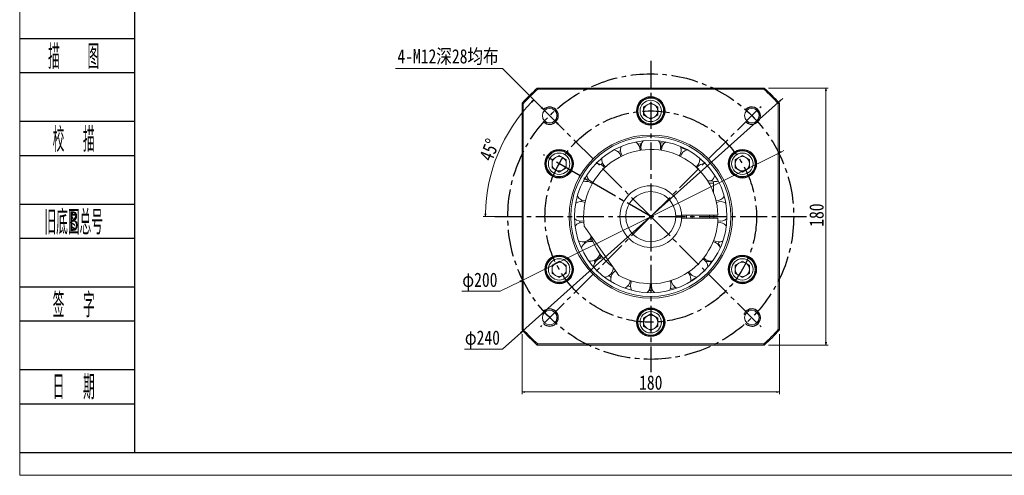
# Model space of a CAD drawing. Header units: millimetres. Extents: x -76 to 1281, y -48 to 907.
# Tile 1 of 5: x -70 to 619, y -48 to 271. Entities that reach past the tile are written whole.
import ezdxf
from ezdxf.enums import TextEntityAlignment as Align

# ---------------------------------------------------------------- set-up
doc = ezdxf.new("R2010")
doc.units = ezdxf.units.MM
doc.linetypes.add('CENTER2', pattern=[28.575, 19.05, -3.175, 3.175, -3.175])
for name, color, linetype in [('2细线层', 4, 'Continuous'), ('3中心线层', 1, 'CENTER2'), ('6文字层', 3, 'Continuous')]:
    doc.layers.add(name, color=color, linetype=linetype)
doc.layers.add('图框_外框线', color=7, linetype='Continuous', lineweight=18)
doc.layers.add('尺寸线层', color=3, linetype='Continuous', lineweight=18)
doc.styles.add('PC_TEXTSTYLE', font='ISOCP.SHX', dxfattribs={"width": 0.707, "bigfont": 'GBCBIG.SHX'})
doc.styles.get("Standard").update_dxf_attribs({"font": 'SimSun.ttf'})
doc.styles.add('宋体', font='SimSun.ttf', dxfattribs={"width": 0.8})
doc.dimstyles.new('A水平标注', dxfattribs={"dimtxt": 3.5, "dimasz": 2, "dimexe": 1.5, "dimexo": 3, "dimgap": 1.1, "dimtad": 1, "dimtoh": 1, "dimdec": 1, "dimdsep": 46, "dimtxsty": '宋体', "dimblk": 'OPEN', "dimcen": 3, "dimclrd": 3, "dimclre": 3, "dimclrt": 6, "dimadec": 0, "dimazin": 0, "dimtm": 1e-09, "dimtfac": 1, "dimtdec": 1, "dimtix": 1, "dimtmove": 0, "dimatfit": 3, "dimldrblk": 'OPEN', "dimfxl": 0, "dimlwd": 13, "dimlwe": 13, "dimarcsym": 0})
doc.dimstyles.new('A水平标注$0', dxfattribs={"dimtxt": 3.5, "dimasz": 2, "dimexe": 1.5, "dimexo": 3, "dimgap": 1.1, "dimtad": 1, "dimtoh": 1, "dimdec": 4, "dimdsep": 46, "dimtxsty": '宋体', "dimblk": 'OPEN', "dimcen": 3, "dimclrd": 3, "dimclre": 3, "dimclrt": 6, "dimadec": 0, "dimazin": 0, "dimtm": 1e-09, "dimtfac": 1, "dimtdec": 4, "dimtix": 1, "dimtmove": 0, "dimatfit": 3, "dimldrblk": 'OPEN', "dimfxl": 0, "dimlwd": 13, "dimlwe": 13, "dimarcsym": 0})
doc.dimstyles.new('D直径标注φ25', dxfattribs={"dimtxt": 3.5, "dimasz": 2, "dimexe": 1, "dimexo": 3, "dimtad": 1, "dimtoh": 1, "dimdec": 1, "dimdsep": 46, "dimtxsty": '宋体', "dimblk": 'OPEN', "dimcen": 3, "dimclrd": 3, "dimclre": 3, "dimclrt": 130, "dimadec": 0, "dimazin": 0, "dimtm": 1e-09, "dimtfac": 1, "dimtdec": 1, "dimtmove": 0, "dimatfit": 0, "dimldrblk": 'OPEN', "dimfxl": 0, "dimlwd": 13, "dimlwe": 13, "dimarcsym": 0})
doc.dimstyles.new('螺孔(M8-7H)', dxfattribs={"dimtxt": 3.5, "dimasz": 2, "dimexe": 1.25, "dimexo": 3, "dimtad": 1, "dimtoh": 1, "dimdec": 4, "dimdsep": 46, "dimtxsty": '宋体', "dimblk": 'OPEN', "dimcen": 3, "dimclrd": 3, "dimclre": 3, "dimclrt": 2, "dimadec": 0, "dimazin": 0, "dimtm": 1e-09, "dimtfac": 1, "dimtdec": 4, "dimtmove": 0, "dimatfit": 3, "dimldrblk": 'OPEN', "dimfxl": 0, "dimlwd": 9, "dimlwe": 9, "dimarcsym": 0})

# ---------------------------------------------------------------- blocks, each defined once
blk = doc.blocks.new('_Open')
at = {"color": 0, "linetype": 'ByBlock', "lineweight": -2}
for p, q in [((-1, 0.17), (0, 0)), ((-1, -0.17), (0, 0)), ((0, 0), (-1, 0))]:
    blk.add_line(p, q, dxfattribs=at)
blk = doc.blocks.new('*D21')
at = {"layer": 'Defpoints', "color": 0, "transparency": 16777216}
for p in [(281.3, 53.65), (461.3, 53.65), (461.3, 10.19)]:
    blk.add_point(p, dxfattribs=at)
at = {"layer": '尺寸线层', "color": 3, "lineweight": 13, "transparency": 16777216}
for p, q in [((281.3, 50.65), (281.3, 8.69)), ((461.3, 50.65), (461.3, 8.69)), ((283.3, 10.19), (459.3, 10.19))]:
    blk.add_line(p, q, dxfattribs=at)
at = {"layer": '尺寸线层', "color": 3, "lineweight": 13, "transparency": 16777216, "xscale": 2, "yscale": 2, "zscale": 2, "rotation": 180}
blk.add_blockref('_Open', (281.3, 10.19), dxfattribs=at)
at = {"layer": '尺寸线层', "color": 3, "lineweight": 13, "transparency": 16777216, "xscale": 2, "yscale": 2, "zscale": 2}
blk.add_blockref('_Open', (461.3, 10.19), dxfattribs=at)
at = {"layer": '尺寸线层', "color": 6, "transparency": 16777216, "insert": (371.3, 16.69), "char_height": 10, "attachment_point": 5, "style": '宋体'}
blk.add_mtext('180', dxfattribs=at)
blk = doc.blocks.new('*D22')
at = {"layer": 'Defpoints', "color": 0, "transparency": 16777216}
for p in [(450.67, 223.02), (493.82, 223.02), (450.67, 43.02)]:
    blk.add_point(p, dxfattribs=at)
at = {"layer": '尺寸线层', "color": 3, "lineweight": 13, "transparency": 16777216}
for p, q in [((453.67, 223.02), (495.32, 223.02)), ((493.82, 45.02), (493.82, 221.02)), ((453.67, 43.02), (495.32, 43.02))]:
    blk.add_line(p, q, dxfattribs=at)
at = {"layer": '尺寸线层', "color": 3, "lineweight": 13, "transparency": 16777216, "xscale": 2, "yscale": 2, "zscale": 2}
for p, rotation in [((493.82, 223.02), 90), ((493.82, 43.02), 270)]:
    blk.add_blockref('_Open', p, dxfattribs=dict(at, rotation=rotation))
at = {"layer": '尺寸线层', "color": 6, "transparency": 16777216, "insert": (487.32, 134.07), "char_height": 10, "attachment_point": 5, "rotation": 90, "style": '宋体'}
blk.add_mtext('180', dxfattribs=at)
blk = doc.blocks.new('*D23')
at = {"layer": 'Defpoints', "color": 0, "transparency": 16777216}
for p in [(296.34, 207.98), (304.83, 199.49)]:
    blk.add_point(p, dxfattribs=at)
at = {"layer": '尺寸线层', "color": 3, "lineweight": 9, "transparency": 16777216}
for p, q in [((192.77, 236.66), (267.66, 236.66)), ((267.66, 236.66), (294.93, 209.39)), ((304.83, 199.49), (296.34, 207.98)), ((306.24, 198.08), (307.66, 196.66))]:
    blk.add_line(p, q, dxfattribs=at)
at = {"layer": '尺寸线层', "color": 3, "lineweight": 9, "transparency": 16777216, "xscale": 2, "yscale": 2, "zscale": 2}
for p, rotation in [((296.34, 207.98), 314.9999999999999), ((304.83, 199.49), 134.9999999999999)]:
    blk.add_blockref('_Open', p, dxfattribs=dict(at, rotation=rotation))
at = {"layer": '尺寸线层', "color": 2, "transparency": 16777216, "insert": (229.46, 244.76), "char_height": 10, "attachment_point": 5, "style": '宋体'}
blk.add_mtext('4-M12深28均布', dxfattribs=at)
blk = doc.blocks.new('*D24')
at = {"layer": 'Defpoints', "color": 0, "transparency": 16777216}
for p in [(293.87, 210.45), (271.12, 190.86), (265.3, 133.02), (371.3, 133.02), (477.3, 133.02)]:
    blk.add_point(p, dxfattribs=at)
at = {"layer": '尺寸线层', "color": 3, "lineweight": 13, "transparency": 16777216}
for p, q in [((291.75, 212.57), (288.44, 215.88)), ((262.3, 133.02), (254.13, 133.02))]:
    blk.add_line(p, q, dxfattribs=at)
blk.add_arc((371.3, 133.02), 115.67, 135.99069, 179.00931, dxfattribs=at)
at = {"layer": '尺寸线层', "color": 3, "lineweight": 13, "transparency": 16777216, "xscale": 2, "yscale": 2, "zscale": 2}
for p, rotation in [((289.51, 214.81), 45.49534284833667), ((255.63, 133.02), 269.5046571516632)]:
    blk.add_blockref('_Open', p, dxfattribs=dict(at, rotation=rotation))
at = {"layer": '尺寸线层', "color": 6, "transparency": 16777216, "insert": (258.43, 179.78), "char_height": 10, "attachment_point": 5, "rotation": 67.5, "style": '宋体'}
blk.add_mtext('45°', dxfattribs=at)
blk = doc.blocks.new('*D25')
at = {"layer": 'Defpoints', "color": 0, "transparency": 16777216}
for p in [(460.69, 213.08), (281.9, 52.97)]:
    blk.add_point(p, dxfattribs=at)
at = {"layer": '尺寸线层', "color": 3, "lineweight": 13, "transparency": 16777216}
for p, q in [((462.18, 214.41), (463.67, 215.75)), ((460.69, 213.08), (281.9, 52.97)), ((280.41, 51.63), (267.64, 40.19)), ((267.64, 40.19), (240.89, 40.19))]:
    blk.add_line(p, q, dxfattribs=at)
at = {"layer": '尺寸线层', "color": 3, "lineweight": 13, "transparency": 16777216, "xscale": 2, "yscale": 2, "zscale": 2}
for p, rotation in [((460.69, 213.08), 221.8464809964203), ((281.9, 52.97), 41.84648099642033)]:
    blk.add_blockref('_Open', p, dxfattribs=dict(at, rotation=rotation))
at = {"layer": '尺寸线层', "color": 130, "transparency": 16777216, "insert": (253.51, 46.91), "char_height": 10, "attachment_point": 5, "style": '宋体'}
blk.add_mtext('φ240', dxfattribs=at)
blk = doc.blocks.new('*D26')
at = {"layer": 'Defpoints', "color": 0, "transparency": 16777216}
for p in [(460.87, 177.49), (281.73, 88.56)]:
    blk.add_point(p, dxfattribs=at)
at = {"layer": '尺寸线层', "color": 3, "lineweight": 13, "transparency": 16777216}
for p, q in [((462.66, 178.38), (464.45, 179.26)), ((460.87, 177.49), (281.73, 88.56)), ((279.93, 87.67), (265.87, 80.69)), ((265.87, 80.69), (239.12, 80.69))]:
    blk.add_line(p, q, dxfattribs=at)
at = {"layer": '尺寸线层', "color": 3, "lineweight": 13, "transparency": 16777216, "xscale": 2, "yscale": 2, "zscale": 2}
for p, rotation in [((460.87, 177.49), 206.3992292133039), ((281.73, 88.56), 26.39922921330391)]:
    blk.add_blockref('_Open', p, dxfattribs=dict(at, rotation=rotation))
at = {"layer": '尺寸线层', "color": 130, "transparency": 16777216, "insert": (251.75, 87.41), "char_height": 10, "attachment_point": 5, "style": '宋体'}
blk.add_mtext('φ200', dxfattribs=at)

msp = doc.modelspace()

# ---------------------------------------------------------------- linework, layer by layer
at = {"color": 7, "linetype": 'Continuous', "lineweight": 15}
for p, q in [((291.92432, 223.02356), (450.6694, 223.02356)), ((450.36645, 222.22356), (292.22727, 222.22356)), ((281.29686, 53.65102), (281.29686, 212.3961)), ((282.09686, 212.09315), (282.09686, 53.95397)), ((361.80133, 208.0421), (362.36001, 208.08783)), ((366.29686, 209.91031), (371.29686, 212.79706)), ((366.29686, 204.1368), (366.29686, 209.91031)), ((371.29686, 212.79706), (376.29686, 209.91031)), ((376.29686, 209.91031), (376.29686, 204.1368)), ((460.49686, 53.95397), (460.49686, 212.09315)), ((461.29686, 212.3961), (461.29686, 53.65102)), ((361.77869, 206.24448), (362.32686, 206.28934)), ((371.29686, 201.25005), (366.29686, 204.1368)), ((376.29686, 204.1368), (371.29686, 201.25005)), ((348.39389, 178.44878), (350.05818, 179.32948)), ((363.79967, 179.40885), (363.80254, 179.60773)), ((302.21098, 172.91031), (307.21098, 175.79706)), ((302.21098, 167.1368), (302.21098, 172.91031)), ((307.21098, 175.79706), (312.21098, 172.91031)), ((312.21098, 172.91031), (312.21098, 167.1368)), ((405.63371, 173.3027), (405.61176, 173.85163)), ((429.94895, 177.87699), (430.26189, 177.4247)), ((429.94895, 177.87699), (430.26189, 177.4247)), ((430.38274, 172.91031), (435.38274, 175.79706)), ((430.38274, 167.1368), (430.38274, 172.91031)), ((431.51706, 178.7562), (431.836, 178.29523)), ((431.51706, 178.7562), (431.836, 178.29523)), ((435.38274, 175.79706), (440.38274, 172.91031)), ((440.38274, 172.91031), (440.38274, 167.1368)), ((307.21098, 164.25005), (302.21098, 167.1368)), ((312.21098, 167.1368), (307.21098, 164.25005)), ((336.51173, 169.43386), (337.56782, 170.47638)), ((435.38274, 164.25005), (430.38274, 167.1368)), ((440.38274, 167.1368), (435.38274, 164.25005)), ((301.58113, 162.30946), (301.82087, 162.81615)), ((301.58113, 162.30946), (301.82087, 162.81615)), ((303.1266, 161.39104), (303.36182, 161.8882)), ((303.1266, 161.39104), (303.36182, 161.8882)), ((327.71478, 157.46965), (328.31558, 158.56297)), ((411.09636, 158.02356), (413.79686, 158.02356)), ((415.29686, 156.52356), (412.00005, 156.52356)), ((415.29686, 156.52356), (415.29686, 149.54627)), ((422.12729, 146.64353), (422.8129, 146.82724)), ((322.67383, 143.54164), (322.91555, 144.6486)), ((389.18987, 133.52356), (392.89107, 133.52356)), ((392.89107, 132.52356), (389.18987, 132.52356)), ((392.27304, 133.50662), (392.27304, 132.52356)), ((393.27412, 134.02356), (417.48603, 134.02356)), ((393.27412, 132.02356), (417.48603, 132.02356)), ((396.29686, 132.02356), (396.29686, 134.02356)), ((400.29686, 134.02356), (400.29686, 132.02356)), ((412.29686, 134.02356), (412.29686, 132.02356)), ((415.46353, 133.02356), (415.4522, 134.02356)), ((415.4522, 132.02356), (415.46353, 133.02356)), ((321.77274, 128.75442), (321.69316, 129.8633)), ((347.93199, 93.16728), (325.85295, 124.69942)), ((325.11742, 114.23421), (324.69399, 115.36315)), ((327.91109, 115.83481), (328.06607, 115.44866)), ((334.46116, 104.37205), (334.71808, 104.04475)), ((439.46712, 104.65607), (439.23189, 104.15891)), ((439.46712, 104.65607), (439.23189, 104.15891)), ((441.01259, 103.73765), (440.77285, 103.23096)), ((441.01259, 103.73765), (440.77285, 103.23096)), ((302.21098, 98.91031), (307.21098, 101.79706)), ((302.21098, 93.1368), (302.21098, 98.91031)), ((307.21098, 101.79706), (312.21098, 98.91031)), ((312.21098, 98.91031), (312.21098, 93.1368)), ((332.49158, 101.20883), (331.63679, 102.34222)), ((430.38274, 98.91031), (435.38274, 101.79706)), ((430.38274, 93.1368), (430.38274, 98.91031)), ((435.38274, 101.79706), (440.38274, 98.91031)), ((440.38274, 98.91031), (440.38274, 93.1368)), ((307.21098, 90.25005), (302.21098, 93.1368)), ((312.21098, 93.1368), (307.21098, 90.25005)), ((343.45843, 90.69977), (342.11979, 91.68242)), ((435.38274, 90.25005), (430.38274, 93.1368)), ((440.38274, 93.1368), (435.38274, 90.25005)), ((311.07666, 87.29091), (310.75772, 87.75188)), ((311.07666, 87.29091), (310.75772, 87.75188)), ((312.64477, 88.17012), (312.33183, 88.62241)), ((312.64477, 88.17012), (312.33183, 88.62241)), ((357.24194, 83.73474), (355.20963, 84.45209)), ((366.29686, 61.91031), (371.29686, 64.79706)), ((371.29686, 64.79706), (376.29686, 61.91031)), ((366.29686, 56.1368), (366.29686, 61.91031)), ((371.29686, 53.25005), (366.29686, 56.1368)), ((376.29686, 56.1368), (371.29686, 53.25005)), ((376.29686, 61.91031), (376.29686, 56.1368)), ((380.79239, 58.00501), (380.23371, 57.95928)), ((380.79239, 58.00501), (380.23371, 57.95928)), ((380.81503, 59.80264), (380.26686, 59.75777)), ((380.81503, 59.80264), (380.26686, 59.75777)), ((450.6694, 43.02356), (291.92432, 43.02356)), ((292.22727, 43.82356), (450.36645, 43.82356))]:
    msp.add_line(p, q, dxfattribs=at)
for points in [[(362.4297, 183.72985), (364.46849, 184.13225), (364.86452, 184.20063)], [(377.48443, 184.77014), (379.27184, 184.60126), (380.7505, 184.41416)], [(377.80359, 179.55363), (378.04832, 180.47609), (378.17186, 181.77356)], [(392.30456, 181.39587), (393.60489, 180.86995), (396.21206, 179.68863)], [(405.61638, 173.79053), (406.3004, 173.24218), (406.67741, 172.93171)], [(392.29091, 132.52356), (392.29686, 133.02356), (392.29091, 133.52356)], [(325.96987, 115.66242), (324.90458, 114.88955), (324.87696, 114.86549)], [(415.36931, 116.2682), (415.02704, 115.39422), (415.01266, 115.35858)], [(419.6034, 111.84297), (420.14419, 111.65888), (420.16252, 111.65554)], [(421.6001, 115.30272), (421.23417, 115.48977), (420.82933, 115.59944)], [(332.03967, 101.79998), (333.07025, 102.18352), (333.59818, 102.4498)], [(403.27284, 90.51472), (400.22614, 88.53585), (399.22668, 87.95043)], [(370.90605, 84.81805), (370.80543, 85.98998), (370.79906, 86.02619)], [(388.63572, 83.38058), (386.57215, 82.7976), (385.00414, 82.41533)], [(399.14338, 87.53712), (399.26306, 88.19031), (399.32369, 89.10132)], [(372.76139, 81.12877), (371.85335, 81.14958), (369.90639, 81.2479)]]:
    msp.add_lwpolyline(points, dxfattribs=at)
for centre, radius in [((371.29686, 207.02356), 10), ((371.29686, 207.02356), 9), ((371.29686, 207.02356), 7.5), ((300.58618, 203.73423), 5.1), ((442.00754, 203.73423), 5.1), ((371.29686, 133.02356), 57.15), ((371.29686, 133.02356), 56), ((371.29686, 133.02356), 53.33333), ((307.21098, 170.02356), 10), ((435.38274, 170.02356), 10), ((307.21098, 170.02356), 9), ((307.21098, 170.02356), 7.5), ((435.38274, 170.02356), 9), ((435.38274, 170.02356), 7.5), ((307.21098, 96.02356), 10), ((307.21098, 96.02356), 9), ((307.21098, 96.02356), 7.5), ((435.38274, 96.02356), 10), ((435.38274, 96.02356), 9), ((435.38274, 96.02356), 7.5), ((371.29686, 59.02356), 10), ((300.58618, 62.31288), 5.1), ((371.29686, 59.02356), 9), ((371.29686, 59.02356), 7.5), ((442.00754, 62.31288), 5.1)]:
    msp.add_circle(centre, radius, dxfattribs=at)
for centre, radius, start, end in [((371.29686, 133.02356), 120, 131.40962211, 138.59037789), ((371.29686, 133.02356), 119.2, 131.55475457, 138.44524543), ((371.29686, 133.02356), 119.2, 41.55475457, 48.44524543), ((371.29686, 133.02356), 120, 41.40962211, 48.59037789), ((371.29686, 207.02356), 9.55, 184.67933747, 173.87754008), ((371.29686, 207.02356), 9.55, 173.87754008, 184.67933747), ((371.29686, 207.02356), 5, 120, 180), ((371.29686, 207.02356), 5, 180, 240), ((371.29686, 207.02356), 5, 60, 120), ((371.29686, 207.02356), 5, 0, 60), ((371.29686, 207.02356), 5, 300, 360), ((371.29686, 207.02356), 5, 240, 300), ((371.29686, 181.77356), 6.875, 141.13460715, 198.83827274), ((371.29686, 181.77356), 6.875, 0, 38.86539285), ((307.21098, 170.02356), 9.55, 244.67933747, 233.87754008), ((307.21098, 170.02356), 9.55, 244.67933747, 233.87754008), ((371.29686, 133.02356), 47, 1.21915113, 188.3313394), ((343.83501, 173.3027), 6.875, 15.59318331, 73.15110714), ((356.92754, 179.60773), 6.875, 158.27746429, 215.83538812), ((356.92754, 179.60773), 6.875, 0, 56.00824999), ((371.29686, 180.82356), 7.6295, 154.3740241, 178.98692148), ((371.29686, 180.82356), 7.6295, 1.01307852, 30.89634507), ((385.66617, 179.60773), 6.875, 123.99175001, 181.65765999), ((385.66617, 179.60773), 6.875, 324.16461188, 360), ((385.66617, 179.60773), 6.875, 0, 21.72253571), ((398.75871, 173.3027), 6.875, 106.84889286, 164.40681669), ((435.38274, 170.02356), 9.55, 124.67933747, 113.87754008), ((435.38274, 170.02356), 9.55, 124.67933747, 113.87754008), ((307.21098, 170.02356), 5, 120, 180), ((307.21098, 170.02356), 5, 60, 120), ((307.21098, 170.02356), 5, 0, 60), ((343.83501, 173.3027), 6.875, 175.42032144, 232.97824527), ((398.75871, 173.3027), 6.875, 307.02175473, 360), ((435.38274, 170.02356), 9.55, 113.87754008, 124.67933747), ((435.38274, 170.02356), 9.55, 113.87754008, 124.67933747), ((435.38274, 170.02356), 5, 120, 180), ((435.38274, 170.02356), 5, 60, 120), ((435.38274, 170.02356), 5, 0, 60), ((307.21098, 170.02356), 5, 180, 240), ((307.21098, 170.02356), 5, 240, 300), ((307.21098, 170.02356), 5, 300, 360), ((333.18257, 163.41868), 6.875, 32.73604045, 90.29396428), ((409.41114, 163.41868), 6.875, 89.70603572, 147.26395955), ((435.38274, 170.02356), 5, 180, 240), ((435.38274, 170.02356), 5, 240, 300), ((435.38274, 170.02356), 5, 300, 360), ((307.21098, 170.02356), 9.55, 233.87754008, 244.67933747), ((307.21098, 170.02356), 9.55, 233.87754008, 244.67933747), ((333.18257, 163.41868), 6.875, 192.56317858, 250.12110241), ((409.41114, 163.41868), 6.875, 308.30281976, 347.43682142), ((325.91676, 150.83393), 6.875, 49.87889759, 107.43682142), ((371.29686, 133.02356), 21.6, 1.32640967, 358.67359033), ((413.79686, 156.52356), 1.5, 0, 90), ((416.67695, 150.83393), 6.875, 72.56317858, 104.58145062), ((325.91676, 150.83393), 6.875, 209.70603572, 267.26395955), ((371.29686, 133.02356), 17.5, 1.63724508, 358.36275492), ((416.67695, 150.83393), 6.875, 272.73604045, 330.29396428), ((322.68317, 136.66665), 6.875, 67.02175473, 124.57967856), ((419.91054, 136.66665), 6.875, 55.42032144, 112.97824527), ((322.68317, 136.66665), 6.875, 226.84889286, 284.40681669), ((371.29686, 133.02356), 47, 241.6686606, 358.78084887), ((371.29686, 133.02356), 29, 358.02389171, 1.97610829), ((419.91054, 136.66665), 6.875, 255.59318331, 313.15110714), ((323.76912, 122.17566), 6.875, 84.16461188, 141.72253571), ((418.82459, 122.17566), 6.875, 38.27746429, 95.83538812), ((323.76912, 122.17566), 6.875, 244.09050323, 327.75462611), ((371.29686, 133.02356), 44.16667, 196.97903787, 233.02096213), ((329.07812, 108.64856), 6.875, 75.10251674, 158.86539285), ((329.90084, 109.12356), 7.6295, 87.45722614, 109.31406637), ((329.90084, 109.12356), 6.6295, 83.37518799, 108.95636862), ((413.5156, 108.64856), 6.875, 21.13460715, 78.83827275), ((418.82459, 122.17566), 6.875, 238.34234001, 296.00824999), ((420.51169, 113.62483), 2, 121.4608232, 187.85772919), ((412.69287, 109.12356), 7.6295, 20.00185014, 39.85598456), ((307.21098, 96.02356), 9.55, 304.67933747, 293.87754008), ((307.21098, 96.02356), 9.55, 304.67933747, 293.87754008), ((329.07812, 108.64856), 6.875, 261.13460715, 344.89748326), ((338.13844, 97.28728), 6.875, 92.24537389, 175.90949677), ((329.90084, 109.12356), 6.6295, 311.04363139, 336.62481201), ((329.90084, 109.12356), 7.6295, 310.68593363, 332.54277386), ((404.45528, 97.28728), 6.875, 3.99175001, 61.65765999), ((413.5156, 108.64856), 6.875, 221.16172725, 278.86539285), ((435.38274, 96.02356), 9.55, 64.67933747, 53.87754008), ((435.38274, 96.02356), 9.55, 64.67933747, 53.87754008), ((435.38274, 96.02356), 9.55, 53.87754008, 64.67933747), ((435.38274, 96.02356), 9.55, 53.87754008, 64.67933747), ((307.21098, 96.02356), 5, 120, 180), ((307.21098, 96.02356), 5, 60, 120), ((307.21098, 96.02356), 5, 0, 60), ((338.13844, 97.28728), 6.875, 278.27746429, 360), ((412.69287, 109.12356), 7.6295, 241.01307852, 274.33928623), ((407.28644, 101.95791), 6, 335.30629519, 358.27659948), ((435.38274, 96.02356), 5, 120, 180), ((435.38274, 96.02356), 5, 60, 120), ((435.38274, 96.02356), 5, 0, 60), ((307.21098, 96.02356), 5, 180, 240), ((307.21098, 96.02356), 5, 240, 300), ((307.21098, 96.02356), 5, 300, 0), ((350.14503, 89.10132), 6.875, 120.66786162, 193.15110714), ((392.44869, 89.10132), 6.875, 0, 44.40681669), ((404.45528, 97.28728), 6.875, 204.16461188, 261.72253571), ((435.38274, 96.02356), 5, 180, 240), ((435.38274, 96.02356), 5, 240, 300), ((435.38274, 96.02356), 5, 300, 360), ((307.21098, 96.02356), 9.55, 293.87754008, 304.67933747), ((307.21098, 96.02356), 9.55, 293.87754008, 304.67933747), ((350.14503, 89.10132), 6.875, 295.42032144, 352.97824527), ((364.03105, 84.81805), 6.875, 152.73604045, 210.29396428), ((364.03105, 84.81805), 6.875, 312.56317858, 0), ((378.56267, 84.81805), 6.875, 169.87889759, 227.43682142), ((378.56267, 84.81805), 6.875, 329.70603572, 360), ((378.56267, 84.81805), 6.875, 0, 27.26395955), ((392.44869, 89.10132), 6.875, 187.02175473, 244.57967856), ((371.29686, 59.02356), 9.55, 4.67933747, 353.87754008), ((371.29686, 59.02356), 9.55, 4.67933747, 353.87754008), ((371.29686, 59.02356), 5, 120, 180), ((371.29686, 59.02356), 5, 60, 120), ((371.29686, 59.02356), 5, 0, 60), ((371.29686, 59.02356), 5, 180, 240), ((371.29686, 59.02356), 5, 300, 360), ((371.29686, 59.02356), 9.55, 353.87754008, 4.67933747), ((371.29686, 59.02356), 9.55, 353.87754008, 4.67933747), ((371.29686, 133.02356), 120, 221.40962211, 228.59037789), ((371.29686, 133.02356), 119.2, 221.55475457, 228.44524543), ((371.29686, 59.02356), 5, 240, 300), ((371.29686, 133.02356), 119.2, 311.55475457, 318.44524543), ((371.29686, 133.02356), 120, 311.40962211, 318.59037789)]:
    msp.add_arc(centre, radius, start, end, dxfattribs=at)
at = {"color": 4}
for centre, start, end in [((300.58618, 203.73423), 226.71913132, 135), ((442.00754, 203.73423), 225, 136.71913132), ((300.58618, 62.31288), 225, 133.28086868), ((442.00754, 62.31288), 223.28086868, 160.15840041)]:
    msp.add_arc(centre, 6, start, end, dxfattribs=at)
at = {"color": 7, "linetype": 'Continuous', "lineweight": 15}
for points in [[(291.92432, 223.02356), (292.22727, 222.22356)], [(450.6694, 223.02356), (450.36645, 222.22356)], [(281.29686, 212.3961), (282.09686, 212.09315)], [(460.49686, 212.09315), (461.29686, 212.3961)], [(389.18987, 133.52356), (388.78971, 133.52356)], [(388.78971, 132.52356), (389.18987, 132.52356)], [(393.29118, 133.52356), (392.89107, 133.52356)], [(392.89107, 132.52356), (393.29118, 132.52356)], [(418.28622, 134.02356), (417.48603, 134.02356)], [(418.28622, 132.02356), (417.48603, 132.02356)], [(325.85295, 124.69942), (324.79286, 126.21338)], [(348.99208, 91.65331), (347.93199, 93.16728)], [(281.29686, 53.65102), (282.09686, 53.95397)], [(460.49686, 53.95397), (461.29686, 53.65102)], [(292.22727, 43.82356), (291.92432, 43.02356)], [(450.36645, 43.82356), (450.6694, 43.02356)]]:
    msp.add_open_spline(points, degree=1, dxfattribs=at)
at = {"layer": '2细线层'}
for p, q in [((-69.64208, 257.73267), (10.19693, 257.73267)), ((-69.64208, 233.86105), (10.19693, 233.86105)), ((-69.64208, 199.75872), (10.19693, 199.75872)), ((-69.64208, 175.8871), (10.19693, 175.8871)), ((-69.64208, 141.78478), (10.19693, 141.78478)), ((-69.64208, 117.91315), (10.19693, 117.91315)), ((-69.64208, 83.81083), (10.19693, 83.81083)), ((-69.64208, 59.9392), (10.19693, 59.9392)), ((-69.64208, 25.83688), (10.19693, 25.83688)), ((-69.64208, 1.96525), (10.19693, 1.96525)), ((-69.64208, -32.13707), (10.19693, -32.13707))]:
    msp.add_line(p, q, dxfattribs=at)
at = {"layer": '3中心线层'}
for p, q in [((371.29686, 242.02356), (371.29686, 24.02356)), ((371.29686, 133.02356), (294.16115, 210.15926)), ((371.29686, 133.02356), (448.43256, 210.15926)), ((371.29686, 133.02356), (296.17795, 176.39348)), ((262.29686, 133.02356), (480.29686, 133.02356)), ((371.29686, 133.02356), (294.16115, 55.88785)), ((371.29686, 133.02356), (448.43256, 55.88785))]:
    msp.add_line(p, q, dxfattribs=at)
for radius in [100, 74]:
    msp.add_circle((371.29686, 133.02356), radius, dxfattribs=at)
at = {"layer": '图框_外框线', "color": 3}
msp.add_lwpolyline([(-70.22038, -48.22053), (1280.79044, -48.22053), (1280.79044, 907.13712), (-70.22038, 907.13712)], close=True, dxfattribs=at)
at = {"layer": '图框_外框线', "color": 3, "lineweight": 25}
msp.add_lwpolyline([(10.19693, -32.13707), (1264.70698, -32.13707), (1264.70698, 891.05366), (10.19693, 891.05366)], close=True, dxfattribs=at)

# ---------------------------------------------------------------- texts
at = {"layer": '6文字层', "color": 3, "style": 'PC_TEXTSTYLE'}
for s, width, p in [('描   图', 0.6667, (-32.43097, 245.79686)), ('校  描', 0.667, (-32.43097, 187.82291)), ('旧底图总号', 0.667, (-32.43097, 129.84896)), ('签  字', 0.667, (-32.43097, 71.87501)), ('日  期', 0.667, (-32.40971, 14.24143))]:
    msp.add_text(s, height=17.051161, dxfattribs=dict(at, width=width)).set_placement(p, align=Align.MIDDLE)
at = {"layer": '6文字层', "width": 0.707}
msp.add_text('B', height=13.64093, dxfattribs=at).set_placement((-32.43097, 129.84896), align=Align.MIDDLE)

# ---------------------------------------------------------------- dimensions: what is measured, and where the dimension line sits
at = {"layer": '尺寸线层'}
dim = msp.add_diameter_dim_2p(p1=(304.82882, 199.49159), p2=(296.34354, 207.97687), text='4-M12深28均布', dimstyle='螺孔(M8-7H)', override={"dimtxt": 10, "dimgap": 1.5, "dimpost": 'M<>-7H', "dimtfill": 0}, dxfattribs=at)
dim.commit()
dim.dimension.update_dxf_attribs({"geometry": '*D23', "text_midpoint": (229.46429, 236.66339), "dimtype": 163})
dim = msp.add_linear_dim(base=(493.81856, 223.02356), p1=(450.6694, 43.02356), p2=(450.6694, 223.02356), angle=90, dimstyle='A水平标注$0', override={"dimtxt": 10, "dimgap": 1.5, "dimtfill": 0}, dxfattribs=at)
dim.commit()
dim.dimension.update_dxf_attribs({"geometry": '*D22', "text_midpoint": (493.81856, 134.06844), "dimtype": 160})
for p1, p2, picture, middle in [((460.68906, 213.08), (281.90465, 52.96711), '*D25', (253.51252, 40.1906)), ((460.86863, 177.48587), (281.72508, 88.56124), '*D26', (251.74504, 80.69134))]:
    dim = msp.add_diameter_dim_2p(p1=p1, p2=p2, dimstyle='D直径标注φ25', override={"dimtxt": 10, "dimgap": 1.5, "dimpost": 'φ<>', "dimtfill": 0}, dxfattribs=at)
    dim.commit()
    dim.dimension.update_dxf_attribs({"geometry": picture, "text_midpoint": middle, "dimtype": 163})
dim = msp.add_angular_dim_2l(base=(271.12338, 190.85874), line1=((265.29686, 133.02356), (477.29686, 133.02356)), line2=((371.29686, 133.02356), (293.87357, 210.44685)), dimstyle='A水平标注', override={"dimtxt": 10, "dimgap": 1.5, "dimdec": 4, "dimtdec": 4, "dimtfill": 0}, dxfattribs=at)
dim.commit()
dim.dimension.update_dxf_attribs({"geometry": '*D24', "text_midpoint": (258.42615, 179.77613)})
dim = msp.add_linear_dim(base=(461.29686, 10.18861), p1=(281.29686, 53.65102), p2=(461.29686, 53.65102), dimstyle='A水平标注$0', override={"dimtxt": 10, "dimgap": 1.5, "dimtfill": 0}, dxfattribs=at)
dim.commit()
dim.dimension.update_dxf_attribs({"geometry": '*D21', "text_midpoint": (371.29686, 10.18861), "dimtype": 160})

doc.saveas('drawing.dxf')
